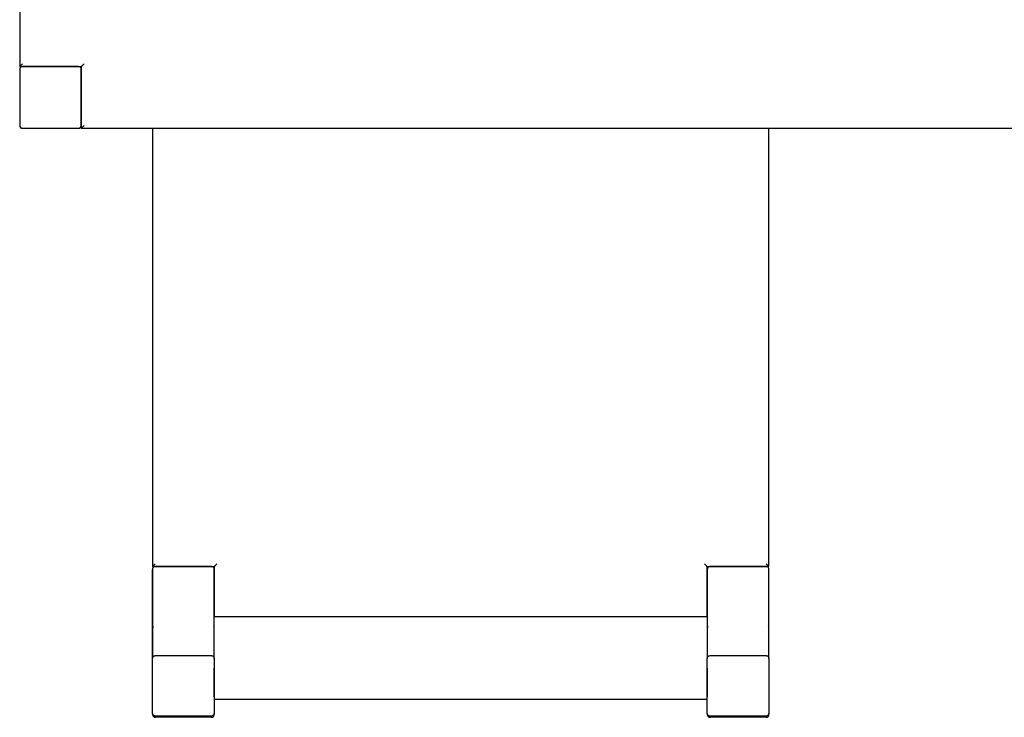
# Model space of a CAD drawing. Header units: centimetres. Extents: x -1062 to 5388, y 1642 to 2943.
# Tile 73 of 90: x 4701 to 4773, y 2415 to 2466. Entities that reach past the tile are written whole.
import ezdxf

# ---------------------------------------------------------------- set-up
doc = ezdxf.new("R2010")
doc.units = ezdxf.units.CM
doc.layers.add('M-XREF', color=252, linetype='Continuous')
doc.layers.add('XREF$0$Meble', color=8, linetype='Continuous')

# ---------------------------------------------------------------- blocks, each defined once
blk = doc.blocks.new('XREF$0$Bimroom_Collection_Dining_Chair_2022 - Dining Chair-V2-Aranżacja_01')
at = {"layer": 'XREF$0$Meble'}
for p, q in [((-22.5, 27.8), (-22.5, 27.712)), ((-22.5, 27.8), (-22.5, 27.712)), ((-22.5, 23.696), (-22.5, 27.712)), ((-22.3, 28), (-18.2, 28)), ((-22.3, 27.908), (-18.2, 27.908)), ((-18, 27.712), (-18, 27.8)), ((-18, 27.712), (-18, 23.696)), ((18, 27.8), (18, 27.712)), ((18, 27.8), (18, 27.712)), ((18, 23.696), (18, 27.712)), ((18.2, 28), (22.3, 28)), ((18.2, 27.908), (22.3, 27.908)), ((22.5, 27.712), (22.5, 27.8)), ((22.5, 27.712), (22.5, 23.696)), ((18, 26.67), (-18, 26.67)), ((-18, 24.42), (-18, 26.498)), ((18, 26.498), (18, 24.42)), ((-22.5, 23.696), (-22.5, 17.2)), ((-22.5, 23.696), (-22.5, 21.3)), ((-18.2, 23.5), (-22.3, 23.5)), ((-18, 20.677), (-18, 23.696)), ((-18, 17.2), (-18, 23.696)), ((18, 23.696), (18, 20.677)), ((18, 23.696), (18, 17.2)), ((22.3, 23.5), (18.2, 23.5)), ((22.5, 17.2), (22.5, 23.696)), ((22.5, 23.696), (22.5, 17.2)), ((22.5, 21.3), (22.5, 23.696)), ((-18, 20.677), (-18, 20.674)), ((-18, 20.677), (-18, 17)), ((-18, 20.674), (18, 20.674)), ((18, 20.674), (18, 20.677)), ((18, 17), (18, 20.677)), ((-18, 17), (-22.5, 17)), ((-22.5, 17), (-22.5, -15.012)), ((-22.3, 17), (-18.2, 17)), ((22.5, 17), (18, 17)), ((18.2, 17), (22.3, 17)), ((22.5, -15.007), (22.5, 17))]:
    blk.add_line(p, q, dxfattribs=at)
for centre, start, end in [((-22.3, 27.8), 90, 180), ((-18.2, 27.8), 360, 90), ((18.2, 27.8), 90, 180), ((22.3, 27.8), 360, 90), ((-22.3, 21.3), 141.42857, 167.14286), ((-22.3, 21.3), 141.42857, 167.14286), ((-18.2, 21.3), 0, 38.57143), ((-18.2, 21.3), 12.85714, 38.57143), ((18.2, 21.3), 141.42857, 167.14286), ((18.2, 21.3), 141.42857, 167.14286), ((22.3, 21.3), 0, 38.57143), ((22.3, 21.3), 0, 38.57143), ((-22.3, 17.2), 180, 244.28571), ((-22.3, 17.2), 180, 244.28571), ((-22.3, 17.2), 257.14286, 270), ((-18.2, 17.2), 270, 282.85714), ((-18.2, 17.2), 270, 282.85714), ((-18.2, 17.2), 295.71429, 0), ((-18.2, 17.2), 295.71429, 0), ((18.2, 17.2), 180, 244.28571), ((18.2, 17.2), 180, 244.28571), ((18.2, 17.2), 257.14286, 270), ((18.2, 17.2), 257.14286, 270), ((22.3, 17.2), 270, 282.85714), ((22.3, 17.2), 295.71429, 360), ((22.3, 17.2), 295.71429, 0)]:
    blk.add_arc(centre, 0.2, start, end, dxfattribs=at)
for points, knots in [([(-22.5, 27.712), (-22.5, 27.735), (-22.492, 27.778), (-22.463, 27.831), (-22.425, 27.867), (-22.374, 27.898), (-22.33, 27.908), (-22.3, 27.908)], [-1, -1, -1, -1, -0.785714, -0.571429, -0.428571, -0.285714, 0, 0, 0, 0]), ([(-18.2, 27.908), (-18.177, 27.908), (-18.133, 27.901), (-18.08, 27.872), (-18.043, 27.836), (-18.01, 27.786), (-18, 27.742), (-18, 27.712)], [-1, -1, -1, -1, -0.785714, -0.571429, -0.428571, -0.285714, 0, 0, 0, 0]), ([(18, 27.712), (18, 27.735), (18.008, 27.778), (18.037, 27.831), (18.075, 27.867), (18.126, 27.898), (18.17, 27.908), (18.2, 27.908)], [-1, -1, -1, -1, -0.785714, -0.571429, -0.428571, -0.285714, 0, 0, 0, 0]), ([(22.3, 27.908), (22.323, 27.908), (22.367, 27.901), (22.42, 27.872), (22.457, 27.836), (22.49, 27.786), (22.5, 27.742), (22.5, 27.712)], [-1, -1, -1, -1, -0.785714, -0.571429, -0.428571, -0.285714, 0, 0, 0, 0]), ([(-22.3, 23.5), (-22.323, 23.5), (-22.367, 23.507), (-22.42, 23.536), (-22.457, 23.572), (-22.49, 23.622), (-22.5, 23.666), (-22.5, 23.696)], [-1, -1, -1, -1, -0.785714, -0.571429, -0.428571, -0.285714, 0, 0, 0, 0]), ([(-18, 23.696), (-18, 23.673), (-18.008, 23.63), (-18.037, 23.578), (-18.075, 23.541), (-18.126, 23.51), (-18.17, 23.5), (-18.2, 23.5)], [-1, -1, -1, -1, -0.785714, -0.571429, -0.428571, -0.285714, 0, 0, 0, 0]), ([(18.2, 23.5), (18.177, 23.5), (18.133, 23.507), (18.08, 23.536), (18.043, 23.572), (18.01, 23.622), (18, 23.666), (18, 23.696)], [-1, -1, -1, -1, -0.785714, -0.571429, -0.428571, -0.285714, 0, 0, 0, 0]), ([(22.5, 23.696), (22.5, 23.673), (22.492, 23.63), (22.463, 23.578), (22.425, 23.541), (22.374, 23.51), (22.33, 23.5), (22.3, 23.5)], [-1, -1, -1, -1, -0.785714, -0.571429, -0.428571, -0.285714, 0, 0, 0, 0]), ([(-22.5, 17), (-22.5, 17), (-22.497, 16.997), (-22.485, 16.985), (-22.474, 16.974), (-22.459, 16.959), (-22.442, 16.942), (-22.422, 16.922), (-22.404, 16.904), (-22.389, 16.889), (-22.373, 16.873), (-22.344, 16.844), (-22.318, 16.817), (-22.3, 16.8)], [0, 0, 0, 0, 0.166667, 0.25, 0.333333, 0.416667, 0.5, 0.583333, 0.666667, 0.708333, 0.75, 0.833333, 1, 1, 1, 1]), ([(-18, 17), (-18, 17), (-17.997, 16.997), (-17.985, 16.985), (-17.974, 16.974), (-17.959, 16.959), (-17.942, 16.942), (-17.922, 16.922), (-17.904, 16.904), (-17.889, 16.889), (-17.873, 16.873), (-17.844, 16.844), (-17.817, 16.818), (-17.8, 16.8)], [0, 0, 0, 0, 0.166667, 0.25, 0.333333, 0.416667, 0.5, 0.583333, 0.666667, 0.708333, 0.75, 0.833333, 1, 1, 1, 1]), ([(18, 17), (18, 17), (17.997, 16.997), (17.985, 16.985), (17.974, 16.974), (17.959, 16.959), (17.942, 16.942), (17.922, 16.922), (17.904, 16.904), (17.889, 16.889), (17.873, 16.873), (17.844, 16.844), (17.818, 16.817), (17.8, 16.8)], [0, 0, 0, 0, 0.166667, 0.25, 0.333333, 0.416667, 0.5, 0.583333, 0.666667, 0.708333, 0.75, 0.833333, 1, 1, 1, 1]), ([(22.5, 17), (22.5, 17), (22.497, 16.997), (22.485, 16.985), (22.474, 16.974), (22.459, 16.959), (22.442, 16.942), (22.422, 16.922), (22.404, 16.904), (22.389, 16.889), (22.373, 16.873), (22.344, 16.844), (22.317, 16.818), (22.3, 16.8)], [0, 0, 0, 0, 0.166667, 0.25, 0.333333, 0.416667, 0.5, 0.583333, 0.666667, 0.708333, 0.75, 0.833333, 1, 1, 1, 1])]:
    blk.add_open_spline(points, degree=3, knots=knots, dxfattribs=at)
blk = doc.blocks.new('XREF$0$Bimroom_Collection_Dining_Table_2022 - Dining Table-499016-Aranżacja_01')
at = {"layer": 'XREF$0$Meble'}
for p, q in [((105.5, 45), (-100, 45)), ((105.5, 40.5), (105.5, 45)), ((105.5, 44.8), (105.5, 40.7)), ((109.8, 45), (105.7, 45)), ((110, 40.7), (110, 44.8)), ((110, 40.5), (105.5, 40.5)), ((105.7, 40.5), (109.8, 40.5)), ((110, -40.5), (110, 40.5))]:
    blk.add_line(p, q, dxfattribs=at)
for centre, start, end in [((105.7, 44.8), 90, 180), ((105.7, 44.8), 150, 165), ((105.7, 44.8), 90, 120), ((109.8, 44.8), 0, 90), ((109.8, 44.8), 60, 90), ((109.8, 44.8), 15, 30), ((105.7, 40.7), 180, 270), ((105.7, 40.7), 195, 270), ((109.8, 40.7), 270, 0), ((109.8, 40.7), 270, 300), ((109.8, 40.7), 315, 0)]:
    blk.add_arc(centre, 0.2, start, end, dxfattribs=at)
for points, knots in [([(105.5, 45), (105.5, 45), (105.497, 44.997), (105.485, 44.985), (105.474, 44.974), (105.459, 44.959), (105.442, 44.942), (105.425, 44.925), (105.411, 44.911), (105.396, 44.896), (105.377, 44.877), (105.344, 44.844), (105.318, 44.817), (105.3, 44.8)], [-1, -1, -1, -1, -0.833333, -0.75, -0.666667, -0.583333, -0.5, -0.416667, -0.375, -0.333333, -0.25, -0.166667, 0, 0, 0, 0]), ([(105.3, 40.3), (105.317, 40.318), (105.344, 40.344), (105.377, 40.377), (105.396, 40.396), (105.411, 40.411), (105.425, 40.425), (105.442, 40.442), (105.459, 40.459), (105.474, 40.474), (105.485, 40.485), (105.497, 40.497), (105.5, 40.5), (105.5, 40.5)], [0, 0, 0, 0, 0.166667, 0.25, 0.333333, 0.375, 0.416667, 0.5, 0.583333, 0.666667, 0.75, 0.833333, 1, 1, 1, 1]), ([(109.8, 40.3), (109.818, 40.317), (109.844, 40.344), (109.877, 40.377), (109.896, 40.396), (109.911, 40.411), (109.925, 40.425), (109.942, 40.442), (109.959, 40.459), (109.974, 40.474), (109.985, 40.485), (109.997, 40.497), (110, 40.5), (110, 40.5)], [0, 0, 0, 0, 0.166667, 0.25, 0.333333, 0.375, 0.416667, 0.5, 0.583333, 0.666667, 0.75, 0.833333, 1, 1, 1, 1])]:
    blk.add_open_spline(points, degree=3, knots=knots, dxfattribs=at)
blk = doc.blocks.new('XREF')
at = {"layer": 'XREF$0$Meble', "rotation": 180}
for name, p in [('XREF$0$Bimroom_Collection_Dining_Table_2022 - Dining Table-499016-Aranżacja_01', (-189.22, 2503.076)), ('XREF$0$Bimroom_Collection_Dining_Chair_2022 - Dining Chair-V2-Aranżacja_01', (-267.021, 2443.076))]:
    blk.add_blockref(name, p, dxfattribs=at)

msp = doc.modelspace()

# ---------------------------------------------------------------- block references
at = {"layer": 'M-XREF'}
msp.add_blockref('XREF', (5000, 0), dxfattribs=at)

doc.saveas('drawing.dxf')
